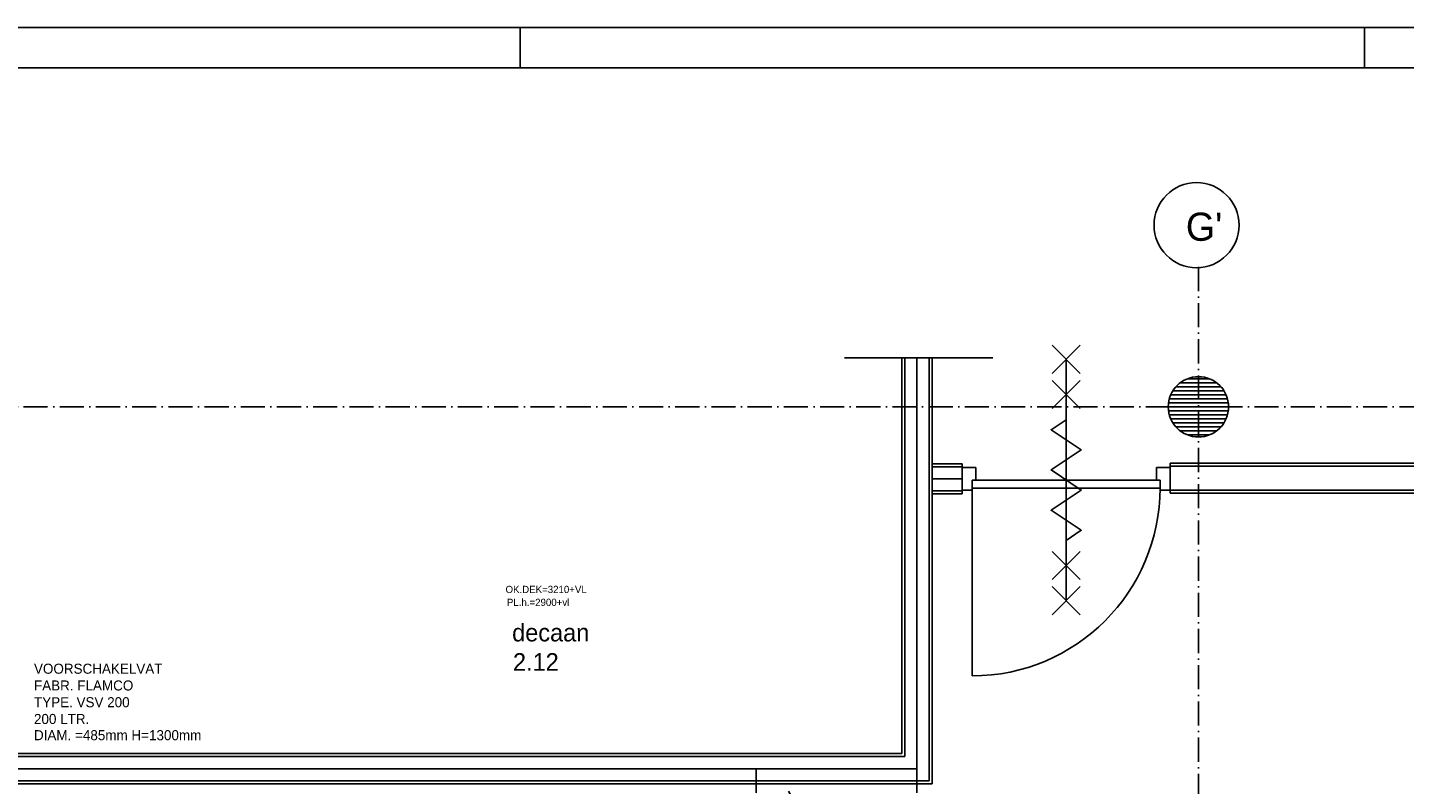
# Model space of a CAD drawing. Extents: x -940 to 22840, y -452 to 16368.
# Tile 15 of 50: x 3589 to 10439, y 12603 to 16368. Entities that reach past the tile are written whole.
import ezdxf

# ---------------------------------------------------------------- set-up
doc = ezdxf.new("R2010")
doc.units = 0
doc.header["$LTSCALE"] = 20
for name, pattern in [('2322108', [7, 5, -2]), ('CENTER4', [5, 3.125, -0.625, 0.625, -0.625]), ('DASHDOT', [9, 6, -1.5, 0, -1.5]), ('HIDDEN4', [0.9375, 0.625, -0.3125])]:
    doc.linetypes.add(name, pattern=pattern)
doc.layers.get('0').update_dxf_attribs({"linetype": 'CONTINUOUS'})
for name, color, linetype in [('00KAD025', 2, 'CONTINUOUS'), ('00KAD070', 5, 'CONTINUOUS'), ('AL$7----_STRAMIEN', 1, 'DASHDOT'), ('AL22----_BINNENWAND', 7, 'CONTINUOUS'), ('AL28----_KONSTRUKTIE', 3, 'CONTINUOUS'), ('AL31----_BUITENKOZ', 7, 'CONTINUOUS'), ('AL32----_BINNENKOZ', 7, 'CONTINUOUS'), ('AL32----_DRAAIR', 7, 'CONTINUOUS'), ('AL65----_BEVEILIGING', 7, 'CONTINUOUS'), ('ALL-----_REFLIJNEN', 8, 'CONTINUOUS'), ('ALXAA---_GEWBETON', 12, 'CONTINUOUS'), ('BL$2----', 7, 'CONTINUOUS'), ('BL$4----', 7, 'CONTINUOUS'), ('BOUW', 8, 'CONTINUOUS'), ('WL561---', 4, 'CONTINUOUS'), ('WL561---_HARTLIJN', 1, 'CONTINUOUS'), ('WL561---_RETOUR', 4, 'CONTINUOUS'), ('WM570---', 1, 'CONTINUOUS')]:
    doc.layers.add(name, color=color, linetype=linetype)
doc.styles.add('BURO-018', font='BUROFONT.shx', dxfattribs={"height": 36})
doc.styles.add('BURO-025', font='BUROFONT.shx', dxfattribs={"height": 50})
doc.styles.add('BURO-035', font='BUROFONT.shx', dxfattribs={"height": 70})

# ---------------------------------------------------------------- blocks, each defined once
blk = doc.blocks.new('A0-HOR')
at = {"layer": '00KAD025', "linetype": 'CONTINUOUS'}
for p, q in [((1189, 841), (0, 841)), ((349, 831), (349, 841)), ((559, 831), (559, 841))]:
    blk.add_line(p, q, dxfattribs=at)
at = {"layer": '00KAD070', "linetype": 'CONTINUOUS'}
blk.add_line((1179, 831), (10, 831), dxfattribs=at)
blk = doc.blocks.new('TR-B3HSI--1-A85AE40')
at = {"color": 0, "linetype": 'CONTINUOUS'}
for p, q in [((0, 84.15), (-228.5, 84.15)), ((-228.5, 84.15), (-228.5, -84.15)), ((-228.5, -84.15), (0, -84.15))]:
    blk.add_line(p, q, dxfattribs=at)
at = {"color": 1, "linetype": 'HIDDEN4'}
blk.add_ellipse((0, 0), major_axis=(0, 84.15), ratio=1, start_param=0, end_param=3.1415927, dxfattribs=at)
at = {"color": 0, "linetype": 'CONTINUOUS'}
blk.add_ellipse((0, 0), major_axis=(0, 84.15), ratio=1, start_param=3.1415927, end_param=6.2831853, dxfattribs=at)
at = {"layer": 'WL561---_HARTLIJN', "linetype": 'CENTER4'}
for p, q in [((0, 117.81), (0, -117.81)), ((-228.5, 0), (0, 0))]:
    blk.add_line(p, q, dxfattribs=at)

msp = doc.modelspace()

# ---------------------------------------------------------------- linework, layer by layer
at = {"layer": 'AL$7----_STRAMIEN', "color": 8}
for p, q in [((7213.8, 12681), (7213.8, 12281)), ((8013.8, 12681), (8013.8, 12281))]:
    msp.add_line(p, q, dxfattribs=at)
at = {"layer": 'AL$7----_STRAMIEN', "color": 1}
for points in [[(9413.8, 15177.1), (9413.8, 11624.7)], [(19538.2, 14481), (852, 14481)]]:
    msp.add_lwpolyline(points, dxfattribs=at)
at = {"layer": 'AL22----_BINNENWAND', "color": 8}
for p, q in [((7938.8, 12756), (7938.8, 14724.1)), ((8088.8, 14724.1), (8088.8, 12606)), ((8088.8, 14048), (8088.8, 14198)), ((8088.8, 14198), (8238.8, 14198)), ((8238.8, 14198), (8238.8, 14048)), ((9272.8, 14201), (12625.3, 14201)), ((9272.8, 14051), (9272.8, 14201)), ((8238.8, 14048), (8088.8, 14048)), ((12500.3, 14051), (9272.8, 14051)), ((2303.8, 12756), (7938.8, 12756)), ((8088.8, 12606), (2303.8, 12606))]:
    msp.add_line(p, q, dxfattribs=at)
at = {"layer": 'AL22----_BINNENWAND', "color": 8, "linetype": 'CONTINUOUS'}
for p, q in [((7953.8, 12741), (7953.8, 14724.1)), ((8073.8, 12621), (8073.8, 14724.1)), ((8238.8, 14183), (8088.8, 14183)), ((12610.3, 14186), (9272.8, 14186)), ((8238.8, 14063), (8088.8, 14063)), ((12515.3, 14066), (9272.8, 14066)), ((2303.8, 12741), (7953.8, 12741)), ((2303.8, 12621), (8073.8, 12621))]:
    msp.add_line(p, q, dxfattribs=at)
at = {"layer": 'AL28----_KONSTRUKTIE', "color": 8}
msp.add_circle((9413.8, 14481.1), 150, dxfattribs=at)
at = {"layer": 'AL31----_BUITENKOZ', "color": 8}
msp.add_line((8391.4, 14724.1), (7654, 14724.1), dxfattribs=at)
at = {"layer": 'AL32----_BINNENKOZ', "color": 8}
for p, q in [((8238.8, 14066), (8238.8, 14180)), ((8238.8, 14180), (8305.8, 14180)), ((8305.8, 14180), (8305.8, 14117)), ((9205.8, 14180), (9205.8, 14117)), ((9272.8, 14180), (9205.8, 14180)), ((9272.8, 14066), (9272.8, 14180)), ((9222.8, 14117), (8288.8, 14117)), ((8305.8, 14117), (8288.8, 14117)), ((8288.8, 14117), (8288.8, 14066)), ((9205.8, 14117), (9222.8, 14117)), ((9222.8, 14117), (9222.8, 14066)), ((8288.8, 14066), (8238.8, 14066)), ((9222.8, 14077), (8288.8, 14077)), ((9222.8, 14066), (9272.8, 14066))]:
    msp.add_line(p, q, dxfattribs=at)
at = {"layer": 'AL32----_DRAAIR', "color": 8}
msp.add_line((8288.8, 13143), (8288.8, 14077), dxfattribs=at)
msp.add_arc((8288.8, 14077), 934, 270, 0, dxfattribs=at)
at = {"layer": 'AL65----_BEVEILIGING', "color": 8, "linetype": 'CONTINUOUS'}
for points in [[(8685.8, 14787), (8825.8, 14647)], [(8825.8, 14787), (8685.8, 14647)], [(8755.8, 14717), (8755.8, 13517)], [(8825.8, 14612), (8685.8, 14472)], [(8685.8, 14612), (8825.8, 14472)], [(8755.8, 14417), (8680.8, 14367), (8830.8, 14267), (8755.8, 14217)], [(8755.8, 14217), (8680.8, 14167), (8830.8, 14067), (8755.8, 14017)], [(8755.8, 14017), (8680.8, 13967), (8830.8, 13867), (8755.8, 13817)], [(8685.8, 13762), (8825.8, 13622)], [(8825.8, 13762), (8685.8, 13622)], [(8685.8, 13587), (8825.8, 13447)], [(8825.8, 13587), (8685.8, 13447)]]:
    msp.add_lwpolyline(points, dxfattribs=at)
at = {"layer": 'ALL-----_REFLIJNEN', "color": 8, "linetype": 'CONTINUOUS'}
for p, q in [((8013.8, 12681), (8013.8, 14724.1)), ((8238.8, 14123), (8088.8, 14123)), ((2303.8, 12681), (8013.8, 12681))]:
    msp.add_line(p, q, dxfattribs=at)
at = {"layer": 'ALXAA---_GEWBETON', "color": 8}
for p, q in [((9503.8, 14601.1), (9323.8, 14601.1)), ((9467.6, 14621.1), (9359.9, 14621.1)), ((9558.4, 14521.1), (9269.2, 14521.1)), ((9551.3, 14541.1), (9276.3, 14541.1)), ((9540.7, 14561.1), (9286.9, 14561.1)), ((9525.6, 14581.1), (9302, 14581.1)), ((9563.8, 14481.1), (9263.8, 14481.1)), ((9562.5, 14501.1), (9265.1, 14501.1)), ((9562.5, 14461.1), (9265.1, 14461.1)), ((9558.4, 14441.1), (9269.2, 14441.1)), ((9551.3, 14421.1), (9276.3, 14421.1)), ((9540.7, 14401.1), (9286.9, 14401.1)), ((9525.6, 14381.1), (9302, 14381.1)), ((9503.8, 14361.1), (9323.8, 14361.1)), ((9467.6, 14341.1), (9359.9, 14341.1))]:
    msp.add_line(p, q, dxfattribs=at)
at = {"layer": 'BL$4----'}
msp.add_circle((9404.4, 15384.7), 211.6, dxfattribs=at)

# ---------------------------------------------------------------- block references
at = {"layer": 'BL$2----', "color": 8, "xscale": 20, "yscale": 20, "zscale": 20}
msp.add_blockref('A0-HOR', (-939.6, -452.2), dxfattribs=at)
at = {"layer": 'WL561---_RETOUR', "linetype": '2322108', "rotation": 30.00000000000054}
msp.add_blockref('TR-B3HSI--1-A85AE40', (7433.7, 12467.3), dxfattribs=at)

# ---------------------------------------------------------------- texts
at = {"layer": 'BL$4----', "color": 3, "style": 'BURO-035'}
msp.add_text("G'", height=140, dxfattribs=at).set_placement((9351.2, 15307))
at = {"layer": 'BOUW', "style": 'BURO-025'}
for s, p in [('decaan', (5999.9, 13314.2)), ('2.12', (6004.1, 13168.3))]:
    msp.add_text(s, height=87.5, dxfattribs=at).set_placement(p)
at = {"layer": 'WL561---', "color": 1, "style": 'BURO-018'}
for s, p in [('OK.DEK=3210+VL', (5967.1, 13554.8)), ('PL.h.=2900+vl', (5973.9, 13490.6))]:
    msp.add_text(s, height=36, dxfattribs=at).set_placement(p)
at = {"layer": 'WM570---', "color": 2, "style": 'BURO-025'}
for s, p in [('VOORSCHAKELVAT', (3621.5, 13153.4)), ('FABR. FLAMCO', (3621.5, 13070.1)), ('TYPE. VSV 200', (3621.5, 12986.8)), ('200 LTR.', (3621.5, 12903.4)), ('DIAM. =485mm H=1300mm', (3621.5, 12822.8))]:
    msp.add_text(s, height=50, dxfattribs=at).set_placement(p)

doc.saveas('drawing.dxf')
